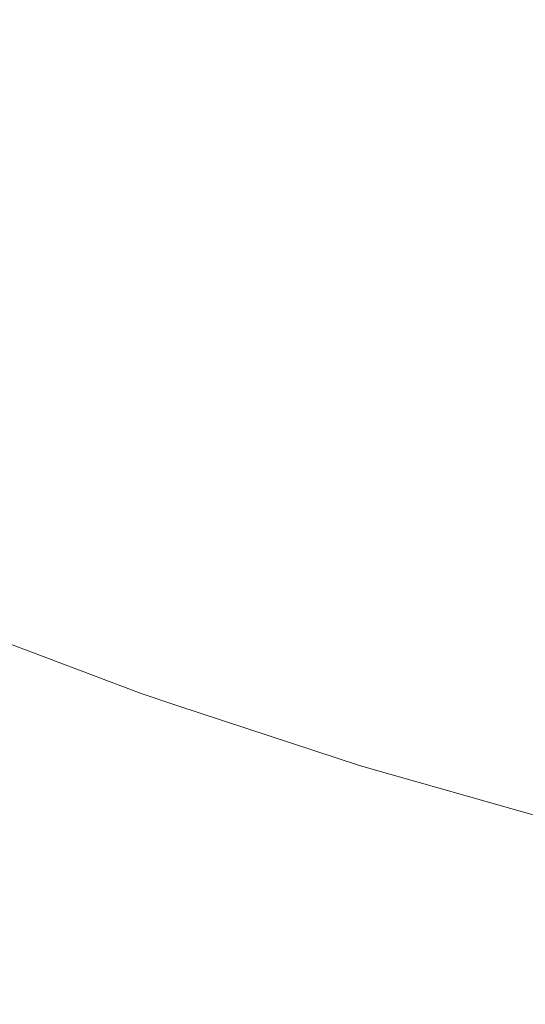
# Model space of a CAD drawing. Header units: centimetres. Extents: x -26.3 to 27.5, y 4.2 to 67.9.
# Tile 132 of 256: x -8.0576 to -8.039, y 4.5002 to 4.5364. Entities that reach past the tile are written whole.
import ezdxf

# ---------------------------------------------------------------- set-up
doc = ezdxf.new("R2010")
doc.units = ezdxf.units.CM
doc.header["$LTSCALE"] = 2.54
doc.layers.add('Lucido design-1', color=7, linetype='Continuous')

# ---------------------------------------------------------------- blocks, each defined once
blk = doc.blocks.new('Gruppo-2-1')
at = {"color": 7, "linetype": 'Continuous', "lineweight": 9}
for points in [[(-25.986537, 5.900212, -1111.014164), (-25.986537, 4.300212, -1111.014164), (27.113463, 4.300212, -1111.014164), (27.113463, 5.900212, -1111.014164)], [(-25.986537, 5.900212, -1147.114164), (-25.986537, 4.300212, -1147.114164), (27.113463, 4.300212, -1147.114164), (27.113463, 5.900212, -1147.114164)]]:
    blk.add_3dface(points, dxfattribs=at)
for points, invisible_edges in [([(-8.053252, 4.534187, -1111.452761), (-8.060238, 4.537168, -1111.452761), (-8.059164, 4.539544, -1111.449548), (-8.05228, 4.536606, -1111.449548)], 15), ([(-8.053252, 4.534187, -1147.552761), (-8.060238, 4.537168, -1147.552761), (-8.059164, 4.539544, -1147.549548), (-8.05228, 4.536606, -1147.549548)], 15), ([(-8.037365, 4.534241, -1111.446444), (-8.044364, 4.536548, -1111.446444), (-8.043408, 4.539253, -1111.443453), (-8.036525, 4.536984, -1111.443453)], 15), ([(-8.037365, 4.534241, -1147.546444), (-8.044364, 4.536548, -1147.546444), (-8.043408, 4.539253, -1147.543453), (-8.036525, 4.536984, -1147.543453)], 15), ([(-8.045277, 4.533963, -1111.449548), (-8.05228, 4.536606, -1111.449548), (-8.051258, 4.539149, -1111.446444), (-8.044364, 4.536548, -1111.446444)], 15), ([(-8.045277, 4.533963, -1147.549548), (-8.05228, 4.536606, -1147.549548), (-8.051258, 4.539149, -1147.546444), (-8.044364, 4.536548, -1147.546444)], 15), ([(-8.054173, 4.531894, -1111.456076), (-8.061256, 4.534916, -1111.456076), (-8.060238, 4.537168, -1111.452761), (-8.053252, 4.534187, -1111.452761)], 15), ([(-8.054173, 4.531894, -1147.556076), (-8.061256, 4.534916, -1147.556076), (-8.060238, 4.537168, -1147.552761), (-8.053252, 4.534187, -1147.552761)], 15), ([(-8.046145, 4.531505, -1111.452761), (-8.053252, 4.534187, -1111.452761), (-8.05228, 4.536606, -1111.449548), (-8.045277, 4.533963, -1111.449548)], 15), ([(-8.046145, 4.531505, -1147.552761), (-8.053252, 4.534187, -1147.552761), (-8.05228, 4.536606, -1147.549548), (-8.045277, 4.533963, -1147.549548)], 15), ([(-8.038168, 4.53162, -1111.449548), (-8.045277, 4.533963, -1111.449548), (-8.044364, 4.536548, -1111.446444), (-8.037365, 4.534241, -1111.446444)], 15), ([(-8.038168, 4.53162, -1147.549548), (-8.045277, 4.533963, -1147.549548), (-8.044364, 4.536548, -1147.546444), (-8.037365, 4.534241, -1147.546444)], 15), ([(-8.055042, 4.529733, -1111.459487), (-8.062215, 4.532794, -1111.459487), (-8.061256, 4.534916, -1111.456076), (-8.054173, 4.531894, -1111.456076)], 15), ([(-8.055042, 4.529733, -1147.559487), (-8.062215, 4.532794, -1147.559487), (-8.061256, 4.534916, -1147.556076), (-8.054173, 4.531894, -1147.556076)], 15), ([(-8.046968, 4.529175, -1111.456076), (-8.054173, 4.531894, -1111.456076), (-8.053252, 4.534187, -1111.452761), (-8.046145, 4.531505, -1111.452761)], 15), ([(-8.046968, 4.529175, -1147.556076), (-8.054173, 4.531894, -1147.556076), (-8.053252, 4.534187, -1147.552761), (-8.046145, 4.531505, -1147.552761)], 15), ([(-8.038932, 4.529127, -1111.452761), (-8.046145, 4.531505, -1111.452761), (-8.045277, 4.533963, -1111.449548), (-8.038168, 4.53162, -1111.449548)], 15), ([(-8.038932, 4.529127, -1147.552761), (-8.046145, 4.531505, -1147.552761), (-8.045277, 4.533963, -1147.549548), (-8.038168, 4.53162, -1147.549548)], 15), ([(-8.055856, 4.527706, -1111.462988), (-8.063115, 4.530803, -1111.462988), (-8.062215, 4.532794, -1111.459487), (-8.055042, 4.529733, -1111.459487)], 15), ([(-8.055856, 4.527706, -1147.562988), (-8.063115, 4.530803, -1147.562988), (-8.062215, 4.532794, -1147.559487), (-8.055042, 4.529733, -1147.559487)], 15), ([(-8.047744, 4.526979, -1111.459487), (-8.055042, 4.529733, -1111.459487), (-8.054173, 4.531894, -1111.456076), (-8.046968, 4.529175, -1111.456076)], 15), ([(-8.047744, 4.526979, -1147.559487), (-8.055042, 4.529733, -1147.559487), (-8.054173, 4.531894, -1147.556076), (-8.046968, 4.529175, -1147.556076)], 15), ([(-8.039655, 4.526765, -1111.456076), (-8.046968, 4.529175, -1111.456076), (-8.046145, 4.531505, -1111.452761), (-8.038932, 4.529127, -1111.452761)], 15), ([(-8.039655, 4.526765, -1147.556076), (-8.046968, 4.529175, -1147.556076), (-8.046145, 4.531505, -1147.552761), (-8.038932, 4.529127, -1147.552761)], 15), ([(-8.056616, 4.525816, -1111.466573), (-8.063954, 4.528947, -1111.466573), (-8.063115, 4.530803, -1111.462988), (-8.055856, 4.527706, -1111.462988)], 15), ([(-8.056616, 4.525816, -1147.566573), (-8.063954, 4.528947, -1147.566573), (-8.063115, 4.530803, -1147.562988), (-8.055856, 4.527706, -1147.562988)], 15), ([(-8.048472, 4.524919, -1111.462988), (-8.055856, 4.527706, -1111.462988), (-8.055042, 4.529733, -1111.459487), (-8.047744, 4.526979, -1111.459487)], 15), ([(-8.048472, 4.524919, -1147.562988), (-8.055856, 4.527706, -1147.562988), (-8.055042, 4.529733, -1147.559487), (-8.047744, 4.526979, -1147.559487)], 15), ([(-8.040337, 4.524537, -1111.459487), (-8.047744, 4.526979, -1111.459487), (-8.046968, 4.529175, -1111.456076), (-8.039655, 4.526765, -1111.456076)], 15), ([(-8.040337, 4.524537, -1147.559487), (-8.047744, 4.526979, -1147.559487), (-8.046968, 4.529175, -1147.556076), (-8.039655, 4.526765, -1147.556076)], 15), ([(-8.032246, 4.524667, -1111.456076), (-8.039655, 4.526765, -1111.456076), (-8.038932, 4.529127, -1111.452761), (-8.031623, 4.527057, -1111.452761)], 15), ([(-8.032246, 4.524667, -1147.556076), (-8.039655, 4.526765, -1147.556076), (-8.038932, 4.529127, -1147.552761), (-8.031623, 4.527057, -1147.552761)], 15), ([(-8.057319, 4.524066, -1111.470236), (-8.064731, 4.527229, -1111.470236), (-8.063954, 4.528947, -1111.466573), (-8.056616, 4.525816, -1111.466573)], 15), ([(-8.057319, 4.524066, -1147.570236), (-8.064731, 4.527229, -1147.570236), (-8.063954, 4.528947, -1147.566573), (-8.056616, 4.525816, -1147.566573)], 15), ([(-8.049151, 4.522999, -1111.466573), (-8.056616, 4.525816, -1111.466573), (-8.055856, 4.527706, -1111.462988), (-8.048472, 4.524919, -1111.462988)], 15), ([(-8.049151, 4.522999, -1147.566573), (-8.056616, 4.525816, -1147.566573), (-8.055856, 4.527706, -1147.562988), (-8.048472, 4.524919, -1147.562988)], 15), ([(-8.057964, 4.522459, -1111.473971), (-8.065444, 4.525651, -1111.473971), (-8.064731, 4.527229, -1111.470236), (-8.057319, 4.524066, -1111.470236)], 15), ([(-8.057964, 4.522459, -1147.573971), (-8.065444, 4.525651, -1147.573971), (-8.064731, 4.527229, -1147.570236), (-8.057319, 4.524066, -1147.570236)], 15), ([(-8.040977, 4.522448, -1111.462988), (-8.048472, 4.524919, -1111.462988), (-8.047744, 4.526979, -1111.459487), (-8.040337, 4.524537, -1111.459487)], 15), ([(-8.040977, 4.522448, -1147.562988), (-8.048472, 4.524919, -1147.562988), (-8.047744, 4.526979, -1147.559487), (-8.040337, 4.524537, -1147.559487)], 15), ([(-8.032833, 4.522412, -1111.459487), (-8.040337, 4.524537, -1111.459487), (-8.039655, 4.526765, -1111.456076), (-8.032246, 4.524667, -1111.456076)], 15), ([(-8.032833, 4.522412, -1147.559487), (-8.040337, 4.524537, -1147.559487), (-8.039655, 4.526765, -1147.556076), (-8.032246, 4.524667, -1147.556076)], 15), ([(-8.049779, 4.521221, -1111.470236), (-8.057319, 4.524066, -1111.470236), (-8.056616, 4.525816, -1111.466573), (-8.049151, 4.522999, -1111.466573)], 15), ([(-8.049779, 4.521221, -1147.570236), (-8.057319, 4.524066, -1147.570236), (-8.056616, 4.525816, -1147.566573), (-8.049151, 4.522999, -1147.566573)], 15), ([(-8.041573, 4.520501, -1111.466573), (-8.049151, 4.522999, -1111.466573), (-8.048472, 4.524919, -1111.462988), (-8.040977, 4.522448, -1111.462988)], 15), ([(-8.041573, 4.520501, -1147.566573), (-8.049151, 4.522999, -1147.566573), (-8.048472, 4.524919, -1147.562988), (-8.040977, 4.522448, -1147.562988)], 15), ([(-8.033383, 4.520298, -1111.462988), (-8.040977, 4.522448, -1111.462988), (-8.040337, 4.524537, -1111.459487), (-8.032833, 4.522412, -1111.459487)], 15), ([(-8.033383, 4.520298, -1147.562988), (-8.040977, 4.522448, -1147.562988), (-8.040337, 4.524537, -1147.559487), (-8.032833, 4.522412, -1147.559487)], 15), ([(-8.050356, 4.519588, -1111.473971), (-8.057964, 4.522459, -1111.473971), (-8.057319, 4.524066, -1111.470236), (-8.049779, 4.521221, -1111.470236)], 15), ([(-8.050356, 4.519588, -1147.573971), (-8.057964, 4.522459, -1147.573971), (-8.057319, 4.524066, -1147.570236), (-8.049779, 4.521221, -1147.570236)], 15), ([(-8.042125, 4.518698, -1111.470236), (-8.049779, 4.521221, -1111.470236), (-8.049151, 4.522999, -1111.466573), (-8.041573, 4.520501, -1111.466573)], 15), ([(-8.042125, 4.518698, -1147.570236), (-8.049779, 4.521221, -1147.570236), (-8.049151, 4.522999, -1147.566573), (-8.041573, 4.520501, -1147.566573)], 15), ([(-8.050881, 4.518103, -1111.47777), (-8.058552, 4.520998, -1111.47777), (-8.057964, 4.522459, -1111.473971), (-8.050356, 4.519588, -1111.473971)], 15), ([(-8.050881, 4.518103, -1147.57777), (-8.058552, 4.520998, -1147.57777), (-8.057964, 4.522459, -1147.573971), (-8.050356, 4.519588, -1147.573971)], 15), ([(-8.033897, 4.518327, -1111.466573), (-8.041573, 4.520501, -1111.466573), (-8.040977, 4.522448, -1111.462988), (-8.033383, 4.520298, -1111.462988)], 15), ([(-8.033897, 4.518327, -1147.566573), (-8.041573, 4.520501, -1147.566573), (-8.040977, 4.522448, -1147.562988), (-8.033383, 4.520298, -1147.562988)], 15), ([(-8.042633, 4.517042, -1111.473971), (-8.050356, 4.519588, -1111.473971), (-8.049779, 4.521221, -1111.470236), (-8.042125, 4.518698, -1111.470236)], 15), ([(-8.042633, 4.517042, -1147.573971), (-8.050356, 4.519588, -1147.573971), (-8.049779, 4.521221, -1147.570236), (-8.042125, 4.518698, -1147.570236)], 15), ([(-8.051353, 4.516767, -1111.481627), (-8.05908, 4.519683, -1111.481627), (-8.058552, 4.520998, -1111.47777), (-8.050881, 4.518103, -1111.47777)], 15), ([(-8.051353, 4.516767, -1147.581627), (-8.05908, 4.519683, -1147.581627), (-8.058552, 4.520998, -1147.57777), (-8.050881, 4.518103, -1147.57777)], 15), ([(-8.034372, 4.516502, -1111.470236), (-8.042125, 4.518698, -1111.470236), (-8.041573, 4.520501, -1111.466573), (-8.033897, 4.518327, -1111.466573)], 15), ([(-8.034372, 4.516502, -1147.570236), (-8.042125, 4.518698, -1147.570236), (-8.041573, 4.520501, -1147.566573), (-8.033897, 4.518327, -1147.566573)], 15), ([(-8.051771, 4.515583, -1111.485536), (-8.059548, 4.518518, -1111.485536), (-8.05908, 4.519683, -1111.481627), (-8.051353, 4.516767, -1111.481627)], 15), ([(-8.051771, 4.515583, -1147.585536), (-8.059548, 4.518518, -1147.585536), (-8.05908, 4.519683, -1147.581627), (-8.051353, 4.516767, -1147.581627)], 15), ([(-8.043094, 4.515536, -1111.47777), (-8.050881, 4.518103, -1111.47777), (-8.050356, 4.519588, -1111.473971), (-8.042633, 4.517042, -1111.473971)], 15), ([(-8.043094, 4.515536, -1147.57777), (-8.050881, 4.518103, -1147.57777), (-8.050356, 4.519588, -1147.573971), (-8.042633, 4.517042, -1147.573971)], 15), ([(-8.034808, 4.514826, -1111.473971), (-8.042633, 4.517042, -1111.473971), (-8.042125, 4.518698, -1111.470236), (-8.034372, 4.516502, -1111.470236)], 15), ([(-8.034808, 4.514826, -1147.573971), (-8.042633, 4.517042, -1147.573971), (-8.042125, 4.518698, -1147.570236), (-8.034372, 4.516502, -1147.570236)], 15), ([(-8.052135, 4.514552, -1111.489489), (-8.059956, 4.517503, -1111.489489), (-8.059548, 4.518518, -1111.485536), (-8.051771, 4.515583, -1111.485536)], 15), ([(-8.052135, 4.514552, -1147.589489), (-8.059956, 4.517503, -1147.589489), (-8.059548, 4.518518, -1147.585536), (-8.051771, 4.515583, -1147.585536)], 15), ([(-8.043509, 4.514181, -1111.481627), (-8.051353, 4.516767, -1111.481627), (-8.050881, 4.518103, -1111.47777), (-8.043094, 4.515536, -1111.47777)], 15), ([(-8.043509, 4.514181, -1147.581627), (-8.051353, 4.516767, -1147.581627), (-8.050881, 4.518103, -1147.57777), (-8.043094, 4.515536, -1147.57777)], 15), ([(-8.052445, 4.513675, -1111.493481), (-8.060302, 4.516641, -1111.493481), (-8.059956, 4.517503, -1111.489489), (-8.052135, 4.514552, -1111.489489)], 15), ([(-8.052445, 4.513675, -1147.593481), (-8.060302, 4.516641, -1147.593481), (-8.059956, 4.517503, -1147.589489), (-8.052135, 4.514552, -1147.589489)], 15), ([(-8.035205, 4.513302, -1111.47777), (-8.043094, 4.515536, -1111.47777), (-8.042633, 4.517042, -1111.473971), (-8.034808, 4.514826, -1111.473971)], 15), ([(-8.035205, 4.513302, -1147.57777), (-8.043094, 4.515536, -1147.57777), (-8.042633, 4.517042, -1147.573971), (-8.034808, 4.514826, -1147.573971)], 15), ([(-8.0527, 4.512954, -1111.497503), (-8.060588, 4.515931, -1111.497503), (-8.060302, 4.516641, -1111.493481), (-8.052445, 4.513675, -1111.493481)], 15), ([(-8.0527, 4.512954, -1147.597503), (-8.060588, 4.515931, -1147.597503), (-8.060302, 4.516641, -1147.593481), (-8.052445, 4.513675, -1147.593481)], 15), ([(-8.043876, 4.512981, -1111.485536), (-8.051771, 4.515583, -1111.485536), (-8.051353, 4.516767, -1111.481627), (-8.043509, 4.514181, -1111.481627)], 15), ([(-8.043876, 4.512981, -1147.585536), (-8.051771, 4.515583, -1147.585536), (-8.051353, 4.516767, -1147.581627), (-8.043509, 4.514181, -1147.581627)], 15), ([(-8.052899, 4.51239, -1111.50155), (-8.060811, 4.515375, -1111.50155), (-8.060588, 4.515931, -1111.497503), (-8.0527, 4.512954, -1111.497503)], 15), ([(-8.052899, 4.51239, -1147.60155), (-8.060811, 4.515375, -1147.60155), (-8.060588, 4.515931, -1147.597503), (-8.0527, 4.512954, -1147.597503)], 15), ([(-8.053043, 4.511982, -1111.505614), (-8.060972, 4.514974, -1111.505614), (-8.060811, 4.515375, -1111.50155), (-8.052899, 4.51239, -1111.50155)], 15), ([(-8.053043, 4.511982, -1147.605614), (-8.060972, 4.514974, -1147.605614), (-8.060811, 4.515375, -1147.60155), (-8.052899, 4.51239, -1147.60155)], 15), ([(-8.044197, 4.511935, -1111.489489), (-8.052135, 4.514552, -1111.489489), (-8.051771, 4.515583, -1111.485536), (-8.043876, 4.512981, -1111.485536)], 15), ([(-8.044197, 4.511935, -1147.589489), (-8.052135, 4.514552, -1147.589489), (-8.051771, 4.515583, -1147.585536), (-8.043876, 4.512981, -1147.585536)], 15), ([(-8.035562, 4.511931, -1111.481627), (-8.043509, 4.514181, -1111.481627), (-8.043094, 4.515536, -1111.47777), (-8.035205, 4.513302, -1111.47777)], 15), ([(-8.035562, 4.511931, -1147.581627), (-8.043509, 4.514181, -1147.581627), (-8.043094, 4.515536, -1147.57777), (-8.035205, 4.513302, -1147.57777)], 15), ([(-8.053165, 4.511638, -1111.513619), (-8.061108, 4.514636, -1111.513619), (-8.061071, 4.514727, -1111.509689), (-8.053132, 4.511731, -1111.509689)], 15), ([(-8.053165, 4.511638, -1147.613619), (-8.061108, 4.514636, -1147.613619), (-8.061071, 4.514727, -1147.609689), (-8.053132, 4.511731, -1147.609689)], 15), ([(-8.061108, 4.514636, -1111.513619), (-8.053165, 4.511638, -1111.513619), (-8.053165, 4.511637, -1111.514164), (-8.059582, 4.514058, -1111.514164)], 11), ([(-8.061108, 4.514636, -1147.613619), (-8.053165, 4.511638, -1147.613619), (-8.053165, 4.511637, -1147.614164), (-8.059582, 4.514058, -1147.614164)], 11), ([(-8.053132, 4.511731, -1111.509689), (-8.061071, 4.514727, -1111.509689), (-8.060972, 4.514974, -1111.505614), (-8.053043, 4.511982, -1111.505614)], 15), ([(-8.053132, 4.511731, -1147.609689), (-8.061071, 4.514727, -1147.609689), (-8.060972, 4.514974, -1147.605614), (-8.053043, 4.511982, -1147.605614)], 15), ([(-8.053331, 4.511169, -1111.724109), (-8.061294, 4.514174, -1111.724109), (-8.061175, 4.514469, -1111.720125), (-8.053225, 4.511469, -1111.720125)], 15), ([(-8.053331, 4.511169, -1147.824109), (-8.061294, 4.514174, -1147.824109), (-8.061175, 4.514469, -1147.820125), (-8.053225, 4.511469, -1147.820125)], 15), ([(-8.053225, 4.511469, -1111.720125), (-8.061175, 4.514469, -1111.720125), (-8.061116, 4.514616, -1111.716136), (-8.053172, 4.511618, -1111.716136)], 15), ([(-8.053225, 4.511469, -1147.820125), (-8.061175, 4.514469, -1147.820125), (-8.061116, 4.514616, -1147.816136), (-8.053172, 4.511618, -1147.816136)], 15), ([(-8.059582, 4.514058, -1111.714164), (-8.053165, 4.511637, -1111.714164), (-8.053172, 4.511618, -1111.716136), (-8.061116, 4.514616, -1111.716136)], 14), ([(-8.059582, 4.514058, -1147.814164), (-8.053165, 4.511637, -1147.814164), (-8.053172, 4.511618, -1147.816136), (-8.061116, 4.514616, -1147.816136)], 14), ([(-8.044469, 4.511046, -1111.493481), (-8.052445, 4.513675, -1111.493481), (-8.052135, 4.514552, -1111.489489), (-8.044197, 4.511935, -1111.489489)], 15), ([(-8.044469, 4.511046, -1147.593481), (-8.052445, 4.513675, -1147.593481), (-8.052135, 4.514552, -1147.589489), (-8.044197, 4.511935, -1147.589489)], 15), ([(-8.05349, 4.510719, -1111.728083), (-8.061472, 4.513731, -1111.728083), (-8.061294, 4.514174, -1111.724109), (-8.053331, 4.511169, -1111.724109)], 15), ([(-8.05349, 4.510719, -1147.828083), (-8.061472, 4.513731, -1147.828083), (-8.061294, 4.514174, -1147.824109), (-8.053331, 4.511169, -1147.824109)], 15), ([(-8.053165, 4.511637, -1111.714164), (-8.059582, 4.514058, -1111.714164), (-8.059582, 4.514058, -1111.514164), (-8.053165, 4.511637, -1111.514164)], 10), ([(-8.053165, 4.511637, -1147.814164), (-8.059582, 4.514058, -1147.814164), (-8.059582, 4.514058, -1147.614164), (-8.053165, 4.511637, -1147.614164)], 10), ([(-8.035878, 4.510716, -1111.485536), (-8.043876, 4.512981, -1111.485536), (-8.043509, 4.514181, -1111.481627), (-8.035562, 4.511931, -1111.481627)], 15), ([(-8.035878, 4.510716, -1147.585536), (-8.043876, 4.512981, -1147.585536), (-8.043509, 4.514181, -1147.581627), (-8.035562, 4.511931, -1147.581627)], 15), ([(-8.053702, 4.510118, -1111.73204), (-8.061709, 4.51314, -1111.73204), (-8.061472, 4.513731, -1111.728083), (-8.05349, 4.510719, -1111.728083)], 15), ([(-8.053702, 4.510118, -1147.83204), (-8.061709, 4.51314, -1147.83204), (-8.061472, 4.513731, -1147.828083), (-8.05349, 4.510719, -1147.828083)], 15), ([(-8.044693, 4.510315, -1111.497503), (-8.0527, 4.512954, -1111.497503), (-8.052445, 4.513675, -1111.493481), (-8.044469, 4.511046, -1111.493481)], 15), ([(-8.044693, 4.510315, -1147.597503), (-8.0527, 4.512954, -1147.597503), (-8.052445, 4.513675, -1147.593481), (-8.044469, 4.511046, -1147.593481)], 15), ([(-8.053967, 4.509367, -1111.735974), (-8.062006, 4.5124, -1111.735974), (-8.061709, 4.51314, -1111.73204), (-8.053702, 4.510118, -1111.73204)], 15), ([(-8.053967, 4.509367, -1147.835974), (-8.062006, 4.5124, -1147.835974), (-8.061709, 4.51314, -1147.83204), (-8.053702, 4.510118, -1147.83204)], 15), ([(-8.044868, 4.509742, -1111.50155), (-8.052899, 4.51239, -1111.50155), (-8.0527, 4.512954, -1111.497503), (-8.044693, 4.510315, -1111.497503)], 15), ([(-8.044868, 4.509742, -1147.60155), (-8.052899, 4.51239, -1147.60155), (-8.0527, 4.512954, -1147.597503), (-8.044693, 4.510315, -1147.597503)], 15), ([(-8.036154, 4.509658, -1111.489489), (-8.044197, 4.511935, -1111.489489), (-8.043876, 4.512981, -1111.485536), (-8.035878, 4.510716, -1111.485536)], 15), ([(-8.036154, 4.509658, -1147.589489), (-8.044197, 4.511935, -1147.589489), (-8.043876, 4.512981, -1147.585536), (-8.035878, 4.510716, -1147.585536)], 15), ([(-8.054286, 4.508466, -1111.739877), (-8.062362, 4.511514, -1111.739877), (-8.062006, 4.5124, -1111.735974), (-8.053967, 4.509367, -1111.735974)], 15), ([(-8.054286, 4.508466, -1147.839877), (-8.062362, 4.511514, -1147.839877), (-8.062006, 4.5124, -1147.835974), (-8.053967, 4.509367, -1147.835974)], 15), ([(-8.044995, 4.509329, -1111.505614), (-8.053043, 4.511982, -1111.505614), (-8.052899, 4.51239, -1111.50155), (-8.044868, 4.509742, -1111.50155)], 15), ([(-8.044995, 4.509329, -1147.605614), (-8.053043, 4.511982, -1147.605614), (-8.052899, 4.51239, -1147.60155), (-8.044868, 4.509742, -1147.60155)], 15), ([(-8.045102, 4.50898, -1111.513619), (-8.053165, 4.511638, -1111.513619), (-8.053132, 4.511731, -1111.509689), (-8.045073, 4.509074, -1111.509689)], 15), ([(-8.045102, 4.50898, -1147.613619), (-8.053165, 4.511638, -1147.613619), (-8.053132, 4.511731, -1147.609689), (-8.045073, 4.509074, -1147.609689)], 15), ([(-8.045073, 4.509074, -1111.509689), (-8.053132, 4.511731, -1111.509689), (-8.053043, 4.511982, -1111.505614), (-8.044995, 4.509329, -1111.505614)], 15), ([(-8.045073, 4.509074, -1147.609689), (-8.053132, 4.511731, -1147.609689), (-8.053043, 4.511982, -1147.605614), (-8.044995, 4.509329, -1147.605614)], 15), ([(-8.036388, 4.508758, -1111.493481), (-8.044469, 4.511046, -1111.493481), (-8.044197, 4.511935, -1111.489489), (-8.036154, 4.509658, -1111.489489)], 15), ([(-8.036388, 4.508758, -1147.593481), (-8.044469, 4.511046, -1147.593481), (-8.044197, 4.511935, -1147.589489), (-8.036154, 4.509658, -1147.589489)], 15), ([(-8.054656, 4.507417, -1111.743744), (-8.062777, 4.510482, -1111.743744), (-8.062362, 4.511514, -1111.739877), (-8.054286, 4.508466, -1111.739877)], 15), ([(-8.054656, 4.507417, -1147.843744), (-8.062777, 4.510482, -1147.843744), (-8.062362, 4.511514, -1147.839877), (-8.054286, 4.508466, -1147.839877)], 15), ([(-8.045247, 4.508505, -1111.724109), (-8.053331, 4.511169, -1111.724109), (-8.053225, 4.511469, -1111.720125), (-8.045154, 4.508809, -1111.720125)], 15), ([(-8.045247, 4.508505, -1147.824109), (-8.053331, 4.511169, -1147.824109), (-8.053225, 4.511469, -1147.820125), (-8.045154, 4.508809, -1147.820125)], 15), ([(-8.045154, 4.508809, -1111.720125), (-8.053225, 4.511469, -1111.720125), (-8.053172, 4.511618, -1111.716136), (-8.045108, 4.50896, -1111.716136)], 15), ([(-8.045154, 4.508809, -1147.820125), (-8.053225, 4.511469, -1147.820125), (-8.053172, 4.511618, -1147.816136), (-8.045108, 4.50896, -1147.816136)], 15), ([(-8.053172, 4.511618, -1111.716136), (-8.053165, 4.511637, -1111.714164), (-8.05186, 4.511206, -1111.714164)], 9), ([(-8.053172, 4.511618, -1147.816136), (-8.053165, 4.511637, -1147.814164), (-8.05186, 4.511206, -1147.814164)], 9), ([(-8.05186, 4.511206, -1111.714164), (-8.045102, 4.508979, -1111.714164), (-8.045108, 4.50896, -1111.716136), (-8.053172, 4.511618, -1111.716136)], 14), ([(-8.05186, 4.511206, -1147.814164), (-8.045102, 4.508979, -1147.814164), (-8.045108, 4.50896, -1147.816136), (-8.053172, 4.511618, -1147.816136)], 14), ([(-8.053165, 4.511638, -1111.513619), (-8.045102, 4.50898, -1111.513619), (-8.045102, 4.508979, -1111.514164), (-8.05186, 4.511206, -1111.514164)], 11), ([(-8.05186, 4.511206, -1111.514164), (-8.053165, 4.511637, -1111.514164), (-8.053165, 4.511638, -1111.513619)], 10), ([(-8.053165, 4.511638, -1147.613619), (-8.045102, 4.50898, -1147.613619), (-8.045102, 4.508979, -1147.614164), (-8.05186, 4.511206, -1147.614164)], 11), ([(-8.05186, 4.511206, -1147.614164), (-8.053165, 4.511637, -1147.614164), (-8.053165, 4.511638, -1147.613619)], 10), ([(-8.053165, 4.511637, -1111.514164), (-8.05186, 4.511206, -1111.514164), (-8.05186, 4.511206, -1111.714164), (-8.053165, 4.511637, -1111.714164)], 10), ([(-8.053165, 4.511637, -1147.614164), (-8.05186, 4.511206, -1147.614164), (-8.05186, 4.511206, -1147.814164), (-8.053165, 4.511637, -1147.814164)], 10), ([(-8.045387, 4.508048, -1111.728083), (-8.05349, 4.510719, -1111.728083), (-8.053331, 4.511169, -1111.724109), (-8.045247, 4.508505, -1111.724109)], 15), ([(-8.045387, 4.508048, -1147.828083), (-8.05349, 4.510719, -1147.828083), (-8.053331, 4.511169, -1147.824109), (-8.045247, 4.508505, -1147.824109)], 15), ([(-8.045102, 4.508979, -1111.714164), (-8.05186, 4.511206, -1111.714164), (-8.05186, 4.511206, -1111.514164), (-8.045102, 4.508979, -1111.514164)], 10), ([(-8.045102, 4.508979, -1147.814164), (-8.05186, 4.511206, -1147.814164), (-8.05186, 4.511206, -1147.614164), (-8.045102, 4.508979, -1147.614164)], 10), ([(-8.036581, 4.508018, -1111.497503), (-8.044693, 4.510315, -1111.497503), (-8.044469, 4.511046, -1111.493481), (-8.036388, 4.508758, -1111.493481)], 15), ([(-8.036581, 4.508018, -1147.597503), (-8.044693, 4.510315, -1147.597503), (-8.044469, 4.511046, -1147.593481), (-8.036388, 4.508758, -1147.593481)], 15), ([(-8.045574, 4.507438, -1111.73204), (-8.053702, 4.510118, -1111.73204), (-8.05349, 4.510719, -1111.728083), (-8.045387, 4.508048, -1111.728083)], 15), ([(-8.045574, 4.507438, -1147.83204), (-8.053702, 4.510118, -1147.83204), (-8.05349, 4.510719, -1147.828083), (-8.045387, 4.508048, -1147.828083)], 15), ([(-8.055079, 4.506221, -1111.747567), (-8.06325, 4.509305, -1111.747567), (-8.062777, 4.510482, -1111.743744), (-8.054656, 4.507417, -1111.743744)], 15), ([(-8.055079, 4.506221, -1147.847567), (-8.06325, 4.509305, -1147.847567), (-8.062777, 4.510482, -1147.843744), (-8.054656, 4.507417, -1147.843744)], 15), ([(-8.036732, 4.507438, -1111.50155), (-8.044868, 4.509742, -1111.50155), (-8.044693, 4.510315, -1111.497503), (-8.036581, 4.508018, -1111.497503)], 15), ([(-8.036732, 4.507438, -1147.60155), (-8.044868, 4.509742, -1147.60155), (-8.044693, 4.510315, -1147.597503), (-8.036581, 4.508018, -1147.597503)], 15), ([(-8.045807, 4.506677, -1111.735974), (-8.053967, 4.509367, -1111.735974), (-8.053702, 4.510118, -1111.73204), (-8.045574, 4.507438, -1111.73204)], 15), ([(-8.045807, 4.506677, -1147.835974), (-8.053967, 4.509367, -1147.835974), (-8.053702, 4.510118, -1147.83204), (-8.045574, 4.507438, -1147.83204)], 15), ([(-8.036841, 4.50702, -1111.505614), (-8.044995, 4.509329, -1111.505614), (-8.044868, 4.509742, -1111.50155), (-8.036732, 4.507438, -1111.50155)], 15), ([(-8.036841, 4.50702, -1147.605614), (-8.044995, 4.509329, -1147.605614), (-8.044868, 4.509742, -1147.60155), (-8.036732, 4.507438, -1147.60155)], 15), ([(-8.055553, 4.504879, -1111.751341), (-8.063781, 4.507984, -1111.751341), (-8.06325, 4.509305, -1111.747567), (-8.055079, 4.506221, -1111.747567)], 15), ([(-8.055553, 4.504879, -1147.851341), (-8.063781, 4.507984, -1147.851341), (-8.06325, 4.509305, -1147.847567), (-8.055079, 4.506221, -1147.847567)], 15), ([(-8.046087, 4.505764, -1111.739877), (-8.054286, 4.508466, -1111.739877), (-8.053967, 4.509367, -1111.735974), (-8.045807, 4.506677, -1111.735974)], 15), ([(-8.046087, 4.505764, -1147.839877), (-8.054286, 4.508466, -1147.839877), (-8.053967, 4.509367, -1147.835974), (-8.045807, 4.506677, -1147.835974)], 15), ([(-8.036908, 4.506762, -1111.509689), (-8.045073, 4.509074, -1111.509689), (-8.044995, 4.509329, -1111.505614), (-8.036841, 4.50702, -1111.505614)], 15), ([(-8.036908, 4.506762, -1147.609689), (-8.045073, 4.509074, -1147.609689), (-8.044995, 4.509329, -1147.605614), (-8.036841, 4.50702, -1147.605614)], 15), ([(-8.036978, 4.506493, -1111.720125), (-8.045154, 4.508809, -1111.720125), (-8.045108, 4.50896, -1111.716136), (-8.036938, 4.506647, -1111.716136)], 15), ([(-8.036978, 4.506493, -1147.820125), (-8.045154, 4.508809, -1147.820125), (-8.045108, 4.50896, -1147.816136), (-8.036938, 4.506647, -1147.816136)], 15), ([(-8.045108, 4.50896, -1111.716136), (-8.045102, 4.508979, -1111.714164), (-8.044021, 4.508673, -1111.714164)], 9), ([(-8.045108, 4.50896, -1147.816136), (-8.045102, 4.508979, -1147.814164), (-8.044021, 4.508673, -1147.814164)], 9), ([(-8.044021, 4.508673, -1111.714164), (-8.036933, 4.506665, -1111.714164), (-8.036938, 4.506647, -1111.716136), (-8.045108, 4.50896, -1111.716136)], 14), ([(-8.044021, 4.508673, -1147.814164), (-8.036933, 4.506665, -1147.814164), (-8.036938, 4.506647, -1147.816136), (-8.045108, 4.50896, -1147.816136)], 14), ([(-8.036933, 4.506667, -1111.513619), (-8.045102, 4.50898, -1111.513619), (-8.045073, 4.509074, -1111.509689), (-8.036908, 4.506762, -1111.509689)], 15), ([(-8.036933, 4.506667, -1147.613619), (-8.045102, 4.50898, -1147.613619), (-8.045073, 4.509074, -1147.609689), (-8.036908, 4.506762, -1147.609689)], 15), ([(-8.045102, 4.50898, -1111.513619), (-8.036933, 4.506667, -1111.513619), (-8.036933, 4.506665, -1111.514164), (-8.044021, 4.508673, -1111.514164)], 11), ([(-8.044021, 4.508673, -1111.514164), (-8.045102, 4.508979, -1111.514164), (-8.045102, 4.50898, -1111.513619)], 10), ([(-8.045102, 4.50898, -1147.613619), (-8.036933, 4.506667, -1147.613619), (-8.036933, 4.506665, -1147.614164), (-8.044021, 4.508673, -1147.614164)], 11), ([(-8.044021, 4.508673, -1147.614164), (-8.045102, 4.508979, -1147.614164), (-8.045102, 4.50898, -1147.613619)], 10), ([(-8.045102, 4.508979, -1111.514164), (-8.044021, 4.508673, -1111.514164), (-8.044021, 4.508673, -1111.714164), (-8.045102, 4.508979, -1111.714164)], 10), ([(-8.045102, 4.508979, -1147.614164), (-8.044021, 4.508673, -1147.614164), (-8.044021, 4.508673, -1147.814164), (-8.045102, 4.508979, -1147.814164)], 10), ([(-8.037178, 4.505723, -1111.728083), (-8.045387, 4.508048, -1111.728083), (-8.045247, 4.508505, -1111.724109), (-8.037058, 4.506186, -1111.724109)], 15), ([(-8.037178, 4.505723, -1147.828083), (-8.045387, 4.508048, -1147.828083), (-8.045247, 4.508505, -1147.824109), (-8.037058, 4.506186, -1147.824109)], 15), ([(-8.037058, 4.506186, -1111.724109), (-8.045247, 4.508505, -1111.724109), (-8.045154, 4.508809, -1111.720125), (-8.036978, 4.506493, -1111.720125)], 15), ([(-8.037058, 4.506186, -1147.824109), (-8.045247, 4.508505, -1147.824109), (-8.045154, 4.508809, -1147.820125), (-8.036978, 4.506493, -1147.820125)], 15), ([(-8.036933, 4.506665, -1111.714164), (-8.044021, 4.508673, -1111.714164), (-8.044021, 4.508673, -1111.514164), (-8.036933, 4.506665, -1111.514164)], 10), ([(-8.036933, 4.506665, -1147.814164), (-8.044021, 4.508673, -1147.814164), (-8.044021, 4.508673, -1147.614164), (-8.036933, 4.506665, -1147.614164)], 10), ([(-8.046412, 4.5047, -1111.743744), (-8.054656, 4.507417, -1111.743744), (-8.054286, 4.508466, -1111.739877), (-8.046087, 4.505764, -1111.739877)], 15), ([(-8.046412, 4.5047, -1147.843744), (-8.054656, 4.507417, -1147.843744), (-8.054286, 4.508466, -1147.839877), (-8.046087, 4.505764, -1147.839877)], 15), ([(-8.056078, 4.503392, -1111.755058), (-8.064369, 4.506521, -1111.755058), (-8.063781, 4.507984, -1111.751341), (-8.055553, 4.504879, -1111.751341)], 15), ([(-8.056078, 4.503392, -1147.855058), (-8.064369, 4.506521, -1147.855058), (-8.063781, 4.507984, -1147.851341), (-8.055553, 4.504879, -1147.851341)], 15), ([(-8.037339, 4.505107, -1111.73204), (-8.045574, 4.507438, -1111.73204), (-8.045387, 4.508048, -1111.728083), (-8.037178, 4.505723, -1111.728083)], 15), ([(-8.037339, 4.505107, -1147.83204), (-8.045574, 4.507438, -1147.83204), (-8.045387, 4.508048, -1147.828083), (-8.037178, 4.505723, -1147.828083)], 15), ([(-8.046784, 4.503487, -1111.747567), (-8.055079, 4.506221, -1111.747567), (-8.054656, 4.507417, -1111.743744), (-8.046412, 4.5047, -1111.743744)], 15), ([(-8.046784, 4.503487, -1147.847567), (-8.055079, 4.506221, -1147.847567), (-8.054656, 4.507417, -1147.843744), (-8.046412, 4.5047, -1147.843744)], 15), ([(-8.03754, 4.504336, -1111.735974), (-8.045807, 4.506677, -1111.735974), (-8.045574, 4.507438, -1111.73204), (-8.037339, 4.505107, -1111.73204)], 15), ([(-8.03754, 4.504336, -1147.835974), (-8.045807, 4.506677, -1147.835974), (-8.045574, 4.507438, -1147.83204), (-8.037339, 4.505107, -1147.83204)], 15), ([(-8.03778, 4.503411, -1111.739877), (-8.046087, 4.505764, -1111.739877), (-8.045807, 4.506677, -1111.735974), (-8.03754, 4.504336, -1111.735974)], 15), ([(-8.03778, 4.503411, -1147.839877), (-8.046087, 4.505764, -1147.839877), (-8.045807, 4.506677, -1147.835974), (-8.03754, 4.504336, -1147.835974)], 15), ([(-8.056654, 4.501764, -1111.758712), (-8.065013, 4.504918, -1111.758712), (-8.064369, 4.506521, -1111.755058), (-8.056078, 4.503392, -1111.755058)], 15), ([(-8.056654, 4.501764, -1147.858712), (-8.065013, 4.504918, -1147.858712), (-8.064369, 4.506521, -1147.855058), (-8.056078, 4.503392, -1147.855058)], 15), ([(-8.047201, 4.502125, -1111.751341), (-8.055553, 4.504879, -1111.751341), (-8.055079, 4.506221, -1111.747567), (-8.046784, 4.503487, -1111.747567)], 15), ([(-8.047201, 4.502125, -1147.851341), (-8.055553, 4.504879, -1147.851341), (-8.055079, 4.506221, -1147.847567), (-8.046784, 4.503487, -1147.847567)], 15), ([(-8.038061, 4.502335, -1111.743744), (-8.046412, 4.5047, -1111.743744), (-8.046087, 4.505764, -1111.739877), (-8.03778, 4.503411, -1111.739877)], 15), ([(-8.038061, 4.502335, -1147.843744), (-8.046412, 4.5047, -1147.843744), (-8.046087, 4.505764, -1147.839877), (-8.03778, 4.503411, -1147.839877)], 15), ([(-8.057278, 4.499995, -1111.762298), (-8.065712, 4.503178, -1111.762298), (-8.065013, 4.504918, -1111.758712), (-8.056654, 4.501764, -1111.758712)], 15), ([(-8.057278, 4.499995, -1147.862298), (-8.065712, 4.503178, -1147.862298), (-8.065013, 4.504918, -1147.858712), (-8.056654, 4.501764, -1147.858712)], 15), ([(-8.047662, 4.500618, -1111.755058), (-8.056078, 4.503392, -1111.755058), (-8.055553, 4.504879, -1111.751341), (-8.047201, 4.502125, -1111.751341)], 15), ([(-8.047662, 4.500618, -1147.855058), (-8.056078, 4.503392, -1147.855058), (-8.055553, 4.504879, -1147.851341), (-8.047201, 4.502125, -1147.851341)], 15), ([(-8.03838, 4.501107, -1111.747567), (-8.046784, 4.503487, -1111.747567), (-8.046412, 4.5047, -1111.743744), (-8.038061, 4.502335, -1111.743744)], 15), ([(-8.03838, 4.501107, -1147.847567), (-8.046784, 4.503487, -1147.847567), (-8.046412, 4.5047, -1147.843744), (-8.038061, 4.502335, -1147.843744)], 15), ([(-8.038739, 4.499729, -1111.751341), (-8.047201, 4.502125, -1111.751341), (-8.046784, 4.503487, -1111.747567), (-8.03838, 4.501107, -1111.747567)], 15), ([(-8.038739, 4.499729, -1147.851341), (-8.047201, 4.502125, -1147.851341), (-8.046784, 4.503487, -1147.847567), (-8.03838, 4.501107, -1147.847567)], 15), ([(-8.057952, 4.498089, -1111.765808), (-8.066466, 4.501302, -1111.765808), (-8.065712, 4.503178, -1111.762298), (-8.057278, 4.499995, -1111.762298)], 15), ([(-8.057952, 4.498089, -1147.865808), (-8.066466, 4.501302, -1147.865808), (-8.065712, 4.503178, -1147.862298), (-8.057278, 4.499995, -1147.862298)], 15), ([(-8.048168, 4.498967, -1111.758712), (-8.056654, 4.501764, -1111.758712), (-8.056078, 4.503392, -1111.755058), (-8.047662, 4.500618, -1111.755058)], 15), ([(-8.048168, 4.498967, -1147.858712), (-8.056654, 4.501764, -1147.858712), (-8.056078, 4.503392, -1147.855058), (-8.047662, 4.500618, -1147.855058)], 15), ([(-8.039136, 4.498204, -1111.755058), (-8.047662, 4.500618, -1111.755058), (-8.047201, 4.502125, -1111.751341), (-8.038739, 4.499729, -1111.751341)], 15), ([(-8.039136, 4.498204, -1147.855058), (-8.047662, 4.500618, -1147.855058), (-8.047201, 4.502125, -1147.851341), (-8.038739, 4.499729, -1147.851341)], 15), ([(-8.048717, 4.497173, -1111.762298), (-8.057278, 4.499995, -1111.762298), (-8.056654, 4.501764, -1111.758712), (-8.048168, 4.498967, -1111.758712)], 15), ([(-8.048717, 4.497173, -1147.862298), (-8.057278, 4.499995, -1147.862298), (-8.056654, 4.501764, -1147.858712), (-8.048168, 4.498967, -1147.858712)], 15), ([(-8.039571, 4.496532, -1111.758712), (-8.048168, 4.498967, -1111.758712), (-8.047662, 4.500618, -1111.755058), (-8.039136, 4.498204, -1111.755058)], 15), ([(-8.039571, 4.496532, -1147.858712), (-8.048168, 4.498967, -1147.858712), (-8.047662, 4.500618, -1147.855058), (-8.039136, 4.498204, -1147.855058)], 15)]:
    blk.add_3dface(points, dxfattribs=dict(at, invisible_edges=invisible_edges))
blk = doc.blocks.new('Gruppo-3-1')
at = {"color": 7}
blk.add_blockref('Gruppo-2-1', (0, 0), dxfattribs=at)

msp = doc.modelspace()

# ---------------------------------------------------------------- block references
at = {"layer": 'Lucido design-1', "color": 7}
msp.add_blockref('Gruppo-3-1', (0, 0), dxfattribs=at)

doc.saveas('drawing.dxf')
